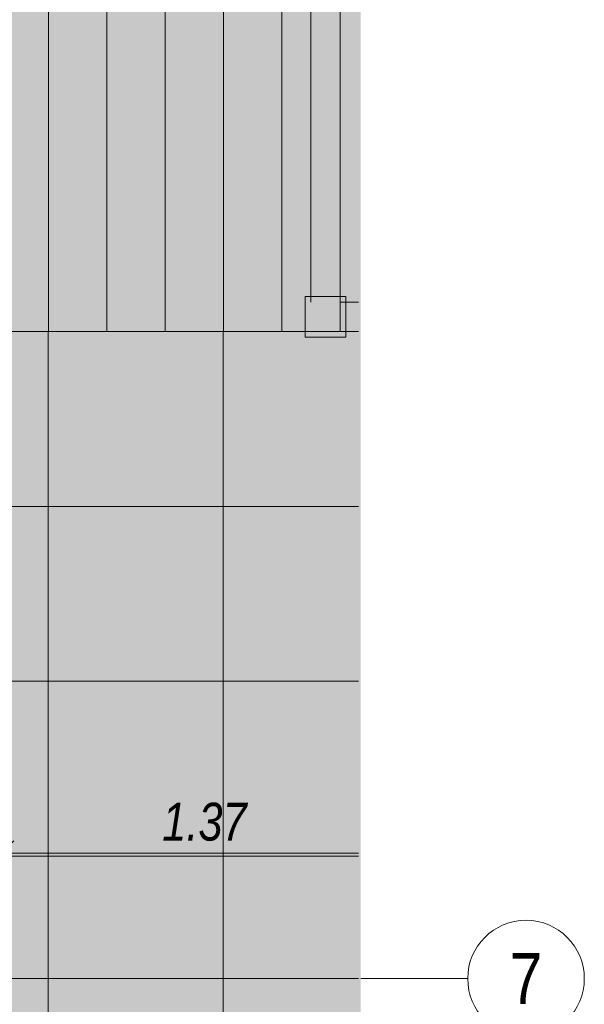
# Model space of a CAD drawing. Extents: x -740 to 300, y 62 to 1112.
# Tile 58 of 187: x 53 to 92, y 218 to 286. Entities that reach past the tile are written whole.
import ezdxf
from ezdxf.enums import TextEntityAlignment as Align
from ezdxf.lldxf.tags import DXFTag

# ---------------------------------------------------------------- set-up
doc = ezdxf.new("R2010")
doc.units = 0
doc.layers.get('0').update_dxf_attribs({"lineweight": 13})
for name, color, linetype, lineweight, true_color in [('00_E_ST_Handlaufleuchte_Bem', 7, 'Continuous', 5, 0x7d7d00), ('00_E_ST_Handlaufleuchte_Kabel', 3, 'Continuous', 18, 0x00ff00), ('00_E_ST_Handlaufleuchte_Leerrohre_Terrasse', 6, 'Continuous', 25, 0xff00ff), ('60- 61 allgemeine Ausstattung- 4 Terrassen', 9, 'Continuous', 9, 0x808080), ('iwb_Layout Achsbezeichung', 1, 'Continuous', 13, 0xff0000), ('iwb_Layout BA_Markierung', 7, 'Continuous', 9, 0xbadcdc)]:
    doc.layers.add(name, color=color, linetype=linetype, lineweight=lineweight, true_color=true_color)
doc.layers.add('70 -71 Achsen- 1 Gebäudeachsen', color=7, linetype='STRICHPUNKT2-A06CPVBCL0', lineweight=18)
doc.styles.get("Standard").update_dxf_attribs({"font": 'ARIALN.TTF'})
tags = doc.linetypes.add('grob-A06CPVB9L0', pattern=[14, 3, -8, 3]).pattern_tags.tags
tags[8:9] = [DXFTag(74, 4), DXFTag(75, 0), DXFTag(340, '0'), DXFTag(46, 0.0), DXFTag(50, 0.0), DXFTag(44, 0.0), DXFTag(45, 0.0)]
tags[6:7] = [DXFTag(74, 4), DXFTag(75, 0), DXFTag(340, '0'), DXFTag(46, 0.0), DXFTag(50, 0.0), DXFTag(44, 0.0), DXFTag(45, 0.0)]
tags[4:5] = [DXFTag(74, 4), DXFTag(75, 0), DXFTag(340, '0'), DXFTag(46, 0.0), DXFTag(50, 0.0), DXFTag(44, 0.0), DXFTag(45, 0.0)]
tags = doc.linetypes.add('STRICHPUNKT2', pattern=[12.7, 6.35, -3.175, 0, -3.175]).pattern_tags.tags
tags[10:11] = [DXFTag(74, 4), DXFTag(75, 0), DXFTag(340, '0'), DXFTag(46, 0.0), DXFTag(50, 0.0), DXFTag(44, 0.0), DXFTag(45, 0.0)]
tags[8:9] = [DXFTag(74, 4), DXFTag(75, 0), DXFTag(340, '0'), DXFTag(46, 0.0), DXFTag(50, 0.0), DXFTag(44, 0.0), DXFTag(45, 0.0)]
tags[6:7] = [DXFTag(74, 4), DXFTag(75, 0), DXFTag(340, '0'), DXFTag(46, 0.0), DXFTag(50, 0.0), DXFTag(44, 0.0), DXFTag(45, 0.0)]
tags[4:5] = [DXFTag(74, 4), DXFTag(75, 0), DXFTag(340, '0'), DXFTag(46, 0.0), DXFTag(50, 0.0), DXFTag(44, 0.0), DXFTag(45, 0.0)]
tags = doc.linetypes.add('STRICHPUNKT2-A06CPVBCL0', pattern=[12.7, 6.35, -3.175, 0, -3.175]).pattern_tags.tags
tags[10:11] = [DXFTag(74, 4), DXFTag(75, 0), DXFTag(340, '0'), DXFTag(46, 0.0), DXFTag(50, 0.0), DXFTag(44, 0.0), DXFTag(45, 0.0)]
tags[8:9] = [DXFTag(74, 4), DXFTag(75, 0), DXFTag(340, '0'), DXFTag(46, 0.0), DXFTag(50, 0.0), DXFTag(44, 0.0), DXFTag(45, 0.0)]
tags[6:7] = [DXFTag(74, 4), DXFTag(75, 0), DXFTag(340, '0'), DXFTag(46, 0.0), DXFTag(50, 0.0), DXFTag(44, 0.0), DXFTag(45, 0.0)]
tags[4:5] = [DXFTag(74, 4), DXFTag(75, 0), DXFTag(340, '0'), DXFTag(46, 0.0), DXFTag(50, 0.0), DXFTag(44, 0.0), DXFTag(45, 0.0)]

# ---------------------------------------------------------------- blocks, each defined once
blk = doc.blocks.new('Polygon-A06CPVB3L0')
at = {"color": 0, "linetype": 'ByBlock', "lineweight": -2, "ltscale": 0.13}
blk.add_solid([(4.854, 86.708), (4.686, 1083.814), (76.501, 86.518), (76.501, 1083.814)], dxfattribs=at)
blk = doc.blocks.new('Referenz-A06CPVBEL0')
at = {"layer": '60- 61 allgemeine Ausstattung- 4 Terrassen', "color": 0}
for p, q in [((55.079, 372.972), (55.079, 264.312)), ((59.079, 372.972), (59.079, 264.312)), ((63.079, 372.972), (63.079, 264.312)), ((67.079, 372.972), (67.079, 264.312)), ((71.079, 372.972), (71.079, 264.312)), ((75.079, 372.972), (75.079, 264.312)), ((76.349, 264.312), (13.583, 264.312)), ((13.584, 264.312), (76.349, 264.312)), ((55.056, 264.312), (55.056, 214.512)), ((67.056, 264.312), (67.056, 214.512)), ((76.349, 252.312), (13.583, 252.312)), ((76.349, 240.312), (13.583, 240.312)), ((76.349, 228.312), (13.583, 228.312))]:
    blk.add_line(p, q, dxfattribs=at)
at = {"layer": '60- 61 allgemeine Ausstattung- 4 Terrassen', "color": 0, "linetype": 'grob-A06CPVB9L0', "ltscale": 0.13}
for p, q in [((73.079, 336.312), (73.079, 266.312)), ((75.079, 334.312), (75.079, 266.312)), ((75.079, 266.312), (76.349, 266.312)), ((76.349, 264.312), (75.079, 264.312))]:
    blk.add_line(p, q, dxfattribs=at)
at = {"layer": '60- 61 allgemeine Ausstattung- 4 Terrassen', "color": 0, "lineweight": 18}
for p, q in [((72.679, 266.712), (75.479, 266.712)), ((72.679, 263.912), (72.679, 266.712)), ((75.479, 266.712), (75.479, 263.912)), ((75.479, 263.912), (72.679, 263.912))]:
    blk.add_line(p, q, dxfattribs=at)
at = {"layer": '60- 61 allgemeine Ausstattung- 4 Terrassen', "color": 7, "linetype": 'Continuous', "ltscale": 0.13, "true_color": 0xffffff}
for points in [[(74.079, 260.067), (76.349, 260.82), (76.349, 263.312)], [(74.079, 260.067), (76.349, 263.312), (74.079, 263.312)], [(74.079, 260.067), (76.349, 260.067), (76.349, 260.82)]]:
    blk.add_solid(points, dxfattribs=at)
at = {"layer": '70 -71 Achsen- 1 Gebäudeachsen', "color": 0, "linetype": 'STRICHPUNKT2-A06CPVBCL0', "ltscale": 0.18}
blk.add_line((-682.362, 219.912), (76.349, 219.912), dxfattribs=at)
blk = doc.blocks.new('Maß-A06CPVBUL0')
at = {"color": 0, "linetype": 'ByBlock', "lineweight": -2, "ltscale": 0.13}
for p, q in [((51.846, 230.512), (51.846, 218.512)), ((52.694, 229.361), (50.997, 227.664)), ((51.846, 228.512), (76.349, 228.512))]:
    blk.add_line(p, q, dxfattribs=at)
at = {"color": 0, "linetype": 'ByBlock', "lineweight": -2, "ltscale": 0.13, "insert": (62.875, 231.979), "char_height": 2.6, "attachment_point": 1}
blk.add_mtext('{\\fArial Narrow|b0|i1;1.37}', dxfattribs=at)
blk = doc.blocks.new('Polylinie-A06CPVC4L0')
at = {"color": 0, "linetype": 'ByBlock', "lineweight": -2, "ltscale": 0.18}
for points in [[(24.348, 211.766), (24.148, 211.966), (24.344, 219.663), (24.144, 219.663)], [(8.845, 153.212), (8.645, 153.012), (8.846, 211.763), (8.646, 211.963)], [(8.846, 211.763), (8.646, 211.963), (24.348, 211.766), (24.148, 211.966)], [(76.349, 153.078), (8.645, 153.012), (8.845, 153.212)], [(76.349, 153.012), (8.645, 153.012), (76.349, 153.078)], [(76.349, 153.078), (8.845, 153.212), (76.349, 153.212)]]:
    blk.add_solid(points, dxfattribs=at)
blk = doc.blocks.new('Polylinie-A06CPVC6L0')
at = {"color": 0, "linetype": 'ByBlock', "lineweight": -2, "ltscale": 0.18}
for points in [[(24.978, 215.312), (24.778, 215.112), (24.978, 219.745), (24.778, 219.745)], [(52.337, 215.312), (52.137, 215.112), (24.978, 215.312), (24.778, 215.112)], [(52.337, 202.612), (52.137, 202.412), (52.337, 215.312), (52.137, 215.112)], [(76.349, 202.442), (52.137, 202.412), (52.337, 202.612)], [(76.349, 202.412), (52.137, 202.412), (76.349, 202.442)], [(76.349, 202.442), (52.337, 202.612), (76.349, 202.612)]]:
    blk.add_solid(points, dxfattribs=at)
blk = doc.blocks.new('Polylinie-A06CPVDEL0')
at = {"color": 0, "linetype": 'ByBlock', "lineweight": -2, "ltscale": 0.25}
for points in [[(76.349, 269.834), (24.45, 269.72), (25.05, 270.32)], [(76.349, 269.834), (25.05, 270.32), (76.349, 270.32)], [(76.349, 269.72), (24.45, 269.72), (76.349, 269.834)]]:
    blk.add_solid(points, dxfattribs=at)

msp = doc.modelspace()

# ---------------------------------------------------------------- linework, layer by layer
at = {"layer": 'iwb_Layout Achsbezeichung', "linetype": 'STRICHPUNKT2', "lineweight": 13, "ltscale": 0.39}
msp.add_line((76.501, 219.912), (83.837, 219.912), dxfattribs=at)
at = {"layer": 'iwb_Layout Achsbezeichung', "ltscale": 0.39, "extrusion": (0, 0, -1)}
msp.add_circle((-87.837, 219.912), 4, dxfattribs=at)

# ---------------------------------------------------------------- block references
at = {"color": 8, "lineweight": 13, "ltscale": 0.13, "true_color": 0x808080}
msp.add_blockref('Referenz-A06CPVBEL0', (0, 0), dxfattribs=at)
at = {"layer": '00_E_ST_Handlaufleuchte_Bem', "ltscale": 0.13}
msp.add_blockref('Maß-A06CPVBUL0', (0, 0), dxfattribs=at)
at = {"layer": '00_E_ST_Handlaufleuchte_Kabel', "ltscale": 0.18}
for name in ['Polylinie-A06CPVC4L0', 'Polylinie-A06CPVC6L0']:
    msp.add_blockref(name, (0, 0), dxfattribs=at)
at = {"layer": '00_E_ST_Handlaufleuchte_Leerrohre_Terrasse', "color": 6, "ltscale": 0.25, "true_color": 0xff00ff}
msp.add_blockref('Polylinie-A06CPVDEL0', (0, 0), dxfattribs=at)
at = {"layer": 'iwb_Layout BA_Markierung', "ltscale": 0.13}
msp.add_blockref('Polygon-A06CPVB3L0', (0, 0), dxfattribs=at)

# ---------------------------------------------------------------- texts
at = {"layer": 'iwb_Layout Achsbezeichung', "ltscale": 0.39}
msp.add_text('7', height=3.5, dxfattribs=at).set_placement((87.837, 219.912), align=Align.MIDDLE_CENTER)

doc.saveas('drawing.dxf')
